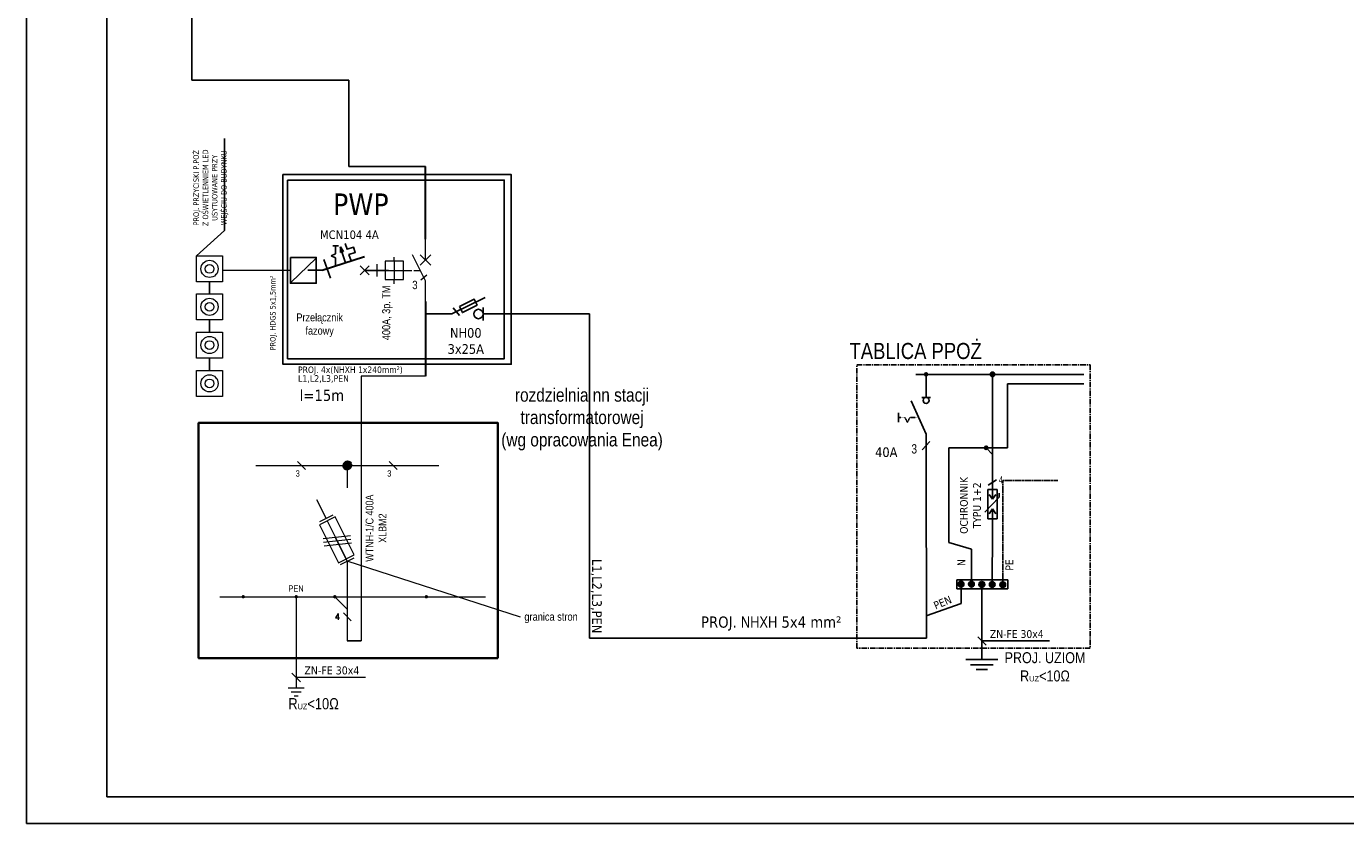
# Model space of a CAD drawing. Header units: millimetres. Extents: x 304 to 148940, y -18 to 215742.
# Tile 26 of 33: x 57120 to 81685, y 185995 to 200845. Entities that reach past the tile are written whole.
import ezdxf
from ezdxf.enums import TextEntityAlignment as Align

# ---------------------------------------------------------------- set-up
doc = ezdxf.new("R2010")
doc.units = ezdxf.units.MM
for name, pattern in [('ACAD_ISO02W100', [15, 12, -3]), ('CENTER', [2, 1.25, -0.25, 0.25, -0.25]), ('HIDDEN', [0.375, 0.25, -0.125])]:
    doc.linetypes.add(name, pattern=pattern)
for name, color, linetype in [('# elektryka', 102, 'Continuous'), ('2DE_TXTART', 41, 'Continuous'), ('2DE_TXTCAR', 41, 'Continuous'), ('2DE_TXTFUN', 41, 'Continuous'), ('2DE_TXTLNK', 171, 'Continuous'), ('2DE_TXTNUM', 11, 'Continuous'), ('2DE_TXTORD', 41, 'Continuous'), ('2DE_TXTOTH', 41, 'Continuous'), ('2DE_TXTPFN', 151, 'Continuous'), ('2DE_TXTPIN', 131, 'Continuous'), ('ELE1', 1, 'Continuous'), ('LINIE-ELEKTR.', 1, 'Continuous'), ('WLZ INST. ELEKTR.', 1, 'Continuous')]:
    doc.layers.add(name, color=color, linetype=linetype)
for name, color, linetype, lineweight in [('2DE_OBJ_Hager', 7, 'Continuous', 18), ('CP_LINENORM', 251, 'Continuous', 25), ('e-elektryka', 7, 'Continuous', 15), ('schemat', 7, 'Continuous', 25)]:
    doc.layers.add(name, color=color, linetype=linetype, lineweight=lineweight)
doc.styles.add('ARIAL', font='ARIALN.TTF')
doc.styles.add('CP_ATTR', font='ARIALN.TTF')
doc.styles.add('CP_ELATT', font='ARIALN.TTF')
doc.styles.add('CP_ELATT_IT', font='ARIALN.TTF', dxfattribs={"oblique": 15})
doc.styles.add('HAGER', font='ARIALN.TTF', dxfattribs={"width": 0.8, "height": 2})
doc.styles.get("Standard").update_dxf_attribs({"font": 'ARIALN.TTF'})
doc.styles.add('Style-Tahoma', font='ARIALN.TTF')
doc.styles.add('tahoma', font='ARIALN.TTF')

# ---------------------------------------------------------------- blocks, each defined once
blk = doc.blocks.new('WYŁĄCZNIK INSTALACYJNY 1F')
blk.add_hatch(color=256).paths.add_polyline_path([(-26.5, -62.8), (-33.1, -67.3), (-25.1, -67.3), (-25.8, -65)])
for points in [[(0, -33.3), (0, 0)], [(6.2, -39.6), (-6.2, -27.1)], [(6.2, -27.1), (-6.2, -39.6)], [(-37.8, -60.6), (-29.5, -57.8), (-32.5, -48.9), (-25.2, -46.5), (-22.2, -55.4), (-13.2, -52.4)], [(-34.4, -69.8), (-34.4, -77.9)], [(-10.7, -60.3), (-33.2, -67.4)], [(-26.5, -62.8), (-33.1, -67.3)], [(-25.1, -67.3), (-33.1, -67.3)], [(-25.8, -65), (-26.5, -62.8)], [(-25.1, -67.3), (-25.8, -65)], [(-34.4, -73.9), (-23.4, -73.9)], [(-23.4, -73.9), (-20.5, -80.3)], [(-17.7, -73.9), (-20.5, -80.3)], [(-17.7, -73.9), (-6.3, -73.9)], [(-15.4, -90.2), (10.7, -81)], [(-15.3, -90.2), (10.7, -81)], [(-0.1, -92.6), (-0.1, -112.7)]]:
    blk.add_lwpolyline(points)
at = {"lineweight": 30}
blk.add_lwpolyline([(-0.1, -92.6), (-19.5, -33.7)], dxfattribs=at)
blk = doc.blocks.new('cpelv_eJ7_cp_05_00c83_p1')
for p, q in [((0, 2.5), (0, 7.5)), ((-7.5, 2.2), (-7.5, 3.2)), ((0, -2.5), (-3.12, 3.75)), ((-1.25, 1.25), (1.25, 3.75)), ((-1.25, 3.75), (1.25, 1.25)), ((-11.7, 1.5), (-11.7, -1.5)), ((-11.7, 0), (-9.7, 0)), ((-9.7, 0), (-5.3, 0)), ((-7.5, 2.2), (-7.5, -2.2)), ((-5.3, 0), (-3.3, 0)), ((-2.8, 0), (-1.25, 0)), ((-7.5, -3.2), (-7.5, -2.2)), ((-1.16, -2.26), (0.32, -1.06)), ((0, -7.5), (0, -2.5))]:
    blk.add_line(p, q)
blk.add_lwpolyline([(-9.7, -2.2), (-5.3, -2.2), (-5.3, 2.2), (-9.7, 2.2)], close=True)
at = {"style": 'CP_ATTR'}
blk.add_text('3', height=2, dxfattribs=at).set_placement((-3.19, -4.5))
at = {"linetype": 'ByBlock', "style": 'CP_ELATT', "flags": 9}
for tag in ['VOLTAGE', 'TEXT_01', 'NAME', 'GROUP', 'NUMBER', 'PRODUCT-TYPE', 'POWER', 'EL-STATUS', 'CURRENT', 'IP', 'PRODUCER']:
    blk.add_attdef(tag, (1, -1.56), '', height=0.1, dxfattribs=at)
at = {"layer": '2DE_TXTART', "linetype": 'ByBlock', "style": 'CP_ELATT', "width": 0.6, "flags": 8}
for tag, p in [('ARTICLE', (4, 3.55)), ('ARTICLE-1', (4, 0.55)), ('ARTICLE-2', (4, -2.45))]:
    blk.add_attdef(tag, p, '', height=1.8, dxfattribs=at)
at = {"layer": '2DE_TXTCAR', "linetype": 'ByBlock', "style": 'CP_ELATT', "width": 0.6, "flags": 8}
blk.add_attdef('CHARACTER', text='', height=1.8, dxfattribs=at).set_placement((-4, -5.45), align=Align.RIGHT)
at = {"layer": '2DE_TXTFUN', "linetype": 'ByBlock', "style": 'CP_ELATT', "width": 0.6, "flags": 8}
blk.add_attdef('FUNCTION', (4, -5.45), '', height=1.8, dxfattribs=at)
at = {"layer": '2DE_TXTLNK', "linetype": 'ByBlock', "style": 'CP_ELATT_IT', "oblique": 15, "width": 0.6, "flags": 8}
blk.add_attdef('LINK', text='', height=1.8, dxfattribs=at).set_placement((-4, -8.45), align=Align.RIGHT)
at = {"layer": '2DE_TXTNUM', "linetype": 'ByBlock', "style": 'CP_ELATT', "width": 0.6, "flags": 8}
blk.add_attdef('TAG', text='', height=2.5, dxfattribs=at).set_placement((-4, 5.14), align=Align.RIGHT)
at = {"layer": '2DE_TXTORD', "linetype": 'ByBlock', "style": 'CP_ELATT', "width": 0.6, "flags": 8}
blk.add_attdef('ORDER-NO', (4, 6.55), '', height=1.8, dxfattribs=at)
at = {"layer": '2DE_TXTOTH', "linetype": 'ByBlock', "style": 'CP_ELATT', "width": 0.6, "flags": 8}
blk.add_attdef('OTHER', (4, -8.45), '', height=1.8, dxfattribs=at)
at = {"layer": '2DE_TXTPFN', "linetype": 'ByBlock', "style": 'CP_ELATT', "width": 0.6, "flags": 8}
blk.add_attdef('CF1', (0.5, 8), '', height=1.8, dxfattribs=at)
blk.add_attdef('CF2', text='', height=1.8, dxfattribs=at).set_placement((0.5, -8), align=Align.TOP_LEFT)
at = {"layer": '2DE_TXTPIN', "linetype": 'ByBlock', "style": 'CP_ELATT', "width": 0.6, "flags": 8}
blk.add_attdef('CP1', (-0.8, 5.5), '', height=1.8, rotation=90, dxfattribs=at)
blk.add_attdef('CP2', text='', height=1.8, rotation=90, dxfattribs=at).set_placement((-0.8, -5.5), align=Align.RIGHT)

msp = doc.modelspace()

# ---------------------------------------------------------------- hatches: boundary and pattern name
h = msp.add_hatch(color=256)
edge = h.paths.add_edge_path()
edge.add_arc((73873, 194364), 42.1, 0, 360)
h = msp.add_hatch(color=256)
edge = h.paths.add_edge_path()
edge.add_arc((75111, 194364), 42.1, 0, 360)
for color, points in [(5, [(75021, 192997, 1), (74961, 192997, 1)]), (5, [(75021, 192997, 1), (74961, 192997, 1)]), (256, [(74578, 190457, 1), (74470, 190457, 1)]), (256, [(74772, 190454, 1), (74665, 190454, 1)]), (256, [(74966, 190452, 1), (74859, 190452, 1)]), (256, [(75160, 190449, 1), (75053, 190449, 1)]), (256, [(75354, 190446, 1), (75247, 190446, 1)])]:
    msp.add_hatch(color=color).paths.add_polyline_path(points)
at = {"layer": 'LINIE-ELEKTR.', "lineweight": 20}
h = msp.add_hatch(color=3, dxfattribs=at)
edge = h.paths.add_edge_path()
edge.add_arc((61158, 190221), 32.9, -180, 180, ccw=False)
h = msp.add_hatch(color=3, dxfattribs=at)
edge = h.paths.add_edge_path()
edge.add_arc((62145, 190221), 32.9, -180, 180, ccw=False)
h = msp.add_hatch(color=3, dxfattribs=at)
edge = h.paths.add_edge_path()
edge.add_arc((62863, 190221), 32.9, -180, 180, ccw=False)
h = msp.add_hatch(color=3, dxfattribs=at)
edge = h.paths.add_edge_path()
edge.add_arc((64568, 190221), 32.9, -180, 180, ccw=False)
at = {"layer": 'WLZ INST. ELEKTR.'}
h = msp.add_hatch(dxfattribs=at)
h.set_pattern_fill('DY-KRES', color=256, scale=33.275, angle=270, style=0)
h.set_pattern_definition([(315, (197889.319, -98631.4754), (2.94112227, 2.94112227), [])])
h.paths.add_polyline_path([(63096, 192583, 1), (63096, 192750, 1)])

# ---------------------------------------------------------------- linework, layer by layer
at = {"layer": '# elektryka', "color": 1}
for p, q in [((60200, 199842, 79306), (60200, 205317, 79306)), ((63122, 199842, 79306), (60200, 199842, 79306)), ((63122, 198234, 79306), (63122, 199842, 79306))]:
    msp.add_line(p, q, dxfattribs=at)
at = {"layer": '# elektryka', "color": 8, "linetype": 'CENTER', "ltscale": 80, "elevation": 110878}
msp.add_lwpolyline([(72585, 194542), (76931, 194542), (76930, 189262), (72584, 189262)], close=True, dxfattribs=at)
for p, q in [((60808, 198755, 71618), (60808, 197046, 71618)), ((60808, 197046, 71618), (60290, 196569, 79771)), ((62042, 196076, 81141), (62518, 196530, 81141)), ((60531, 196087, 79771), (60531, 195863, 79771)), ((65045, 195488, 80527), (65662, 195796, 80527)), ((65069, 195602, 80527), (65187, 195457, 80527)), ((65626, 195611, 80527), (65626, 195365, 80527)), ((60531, 195381, 79771), (60531, 195150, 79771)), ((64552, 195488, 80527), (64922, 195488, 80527)), ((64922, 195488, 80527), (65045, 195488, 80527)), ((65626, 195488, 80527), (66031, 195488, 80527)), ((60531, 194668, 79771), (60531, 194436, 79771)), ((73873, 193935, 111902), (73873, 194364, 111902)), ((73597, 193871, 111902), (73873, 193249, 111902)), ((73955, 193935, 111902), (73792, 193935, 111902)), ((73362, 193646, 111902), (73362, 193474, 111902)), ((73801, 192959, 111902), (73946, 193111, 111902)), ((73873, 193249, 111902), (73873, 192821, 111902)), ((75032, 192297, 111946), (75187, 192402, 111946)), ((75111, 192218, 111946), (75111, 192520, 111946)), ((75025, 191675, 111946), (75025, 192218, 111946)), ((75025, 192218, 111946), (75197, 192218, 111946)), ((75050, 192128, 111946), (75111, 192037, 111946)), ((75111, 192218, 111946), (75111, 192037, 111946)), ((75111, 192037, 111946), (75172, 192128, 111946)), ((75197, 192218, 111946), (75197, 191675, 111946)), ((75237, 192073, 111946), (75237, 192151, 111946)), ((74969, 191797, 111946), (75237, 192073, 111946)), ((75111, 191856, 111946), (75050, 191766, 111946)), ((75111, 191675, 111946), (75111, 191856, 111946)), ((75172, 191766, 111946), (75111, 191856, 111946)), ((75197, 191675, 111946), (75025, 191675, 111946)), ((75111, 191675, 111946), (75111, 191374, 111946)), ((75395, 190536, 111941), (74444, 190536, 111941)), ((74444, 190536, 111941), (74444, 190367, 111941)), ((75395, 190367, 111941), (75395, 190536, 111941)), ((75395, 190367, 111941), (75395, 190536, 111941)), ((74444, 190367, 111941), (75395, 190367, 111941)), ((74444, 190367, 111941), (75395, 190367, 111941))]:
    msp.add_line(p, q)
at = {"color": 1}
for p, q in [((63122, 198234, 79306), (64552, 198234, 80539)), ((67606, 195488, 68579), (66031, 195488, 80527)), ((67606, 189450, 68579), (67606, 195488, 68579)), ((73884, 189449, 115673), (73873, 192821, 111902)), ((67606, 189450, 68579), (73884, 189449, 115673)), ((69440, 189450, 68579), (67606, 189450, 68579)), ((67606, 189450, 68579), (73884, 189449, 115796))]:
    msp.add_line(p, q, dxfattribs=at)
at = {"color": 1, "lineweight": 30}
for p, q in [((64552, 196880, 80527), (64552, 198234, 80539)), ((64552, 195488, 80527), (64552, 194328, 80539))]:
    msp.add_line(p, q, dxfattribs=at)
at = {"lineweight": 9}
for p, q in [((62037, 196301, 80286), (60772, 196301, 79771)), ((62630, 196301, 80527), (62519, 196301, 80482))]:
    msp.add_line(p, q, dxfattribs=at)
at = {"lineweight": 30}
msp.add_line((64552, 195719, 80527), (64552, 195488, 80527), dxfattribs=at)
at = {"color": 1, "lineweight": 15}
msp.add_line((64552, 194328, 80539), (63356, 194328, 81188), dxfattribs=at)
at = {"color": 5}
for p, q in [((75391, 194184, 111945), (76812, 194184, 111945)), ((75391, 192997, 111945), (75391, 194184, 111945)), ((74296, 191229, 111926), (74296, 192997, 111926)), ((74718, 191109, 111941), (74296, 191229, 111926)), ((74718, 190454, 111941), (74718, 191109, 111941))]:
    msp.add_line(p, q, dxfattribs=at)
at = {"linetype": 'HIDDEN', "ltscale": 0.05}
for p, q in [((73478, 193560, 111902), (73362, 193560, 111902)), ((73525, 193474, 111902), (73478, 193560, 111902)), ((73525, 193474, 111902), (73572, 193560, 111902))]:
    msp.add_line(p, q, dxfattribs=at)
at = {"linetype": 'HIDDEN', "ltscale": 0.1}
msp.add_line((73572, 193560, 111902), (73735, 193560, 111902), dxfattribs=at)
at = {"lineweight": 20}
for p, q in [((62318, 192592, 81188), (62170, 192741, 81188)), ((64023, 192592, 81188), (63875, 192741, 81188)), ((62525, 192031, 81188), (62702, 191677, 81188)), ((62868, 191708, 81188), (62576, 191563, 81188)), ((62827, 191739, 81188), (62577, 191615, 81188)), ((62722, 191635, 81188), (63076, 190926, 81188)), ((63156, 191358, 81188), (62647, 191301, 81188)), ((63164, 191289, 81188), (62655, 191231, 81188)), ((63172, 191219, 81188), (62663, 191162, 81188)), ((63096, 190885, 81188), (62883, 191312, 81188)), ((62930, 190854, 81188), (63221, 190999, 81188)), ((62971, 190822, 81188), (63221, 190947, 81188)), ((63096, 190885, 81188), (63096, 190885, 81188)), ((63170, 189774, 81188), (63022, 189922, 81188))]:
    msp.add_line(p, q, dxfattribs=at)
at = {"color": 3, "linetype": 'ACAD_ISO02W100', "ltscale": 3}
for p, q in [((75300, 190446, 111941), (75300, 192387, 111945)), ((75300, 192387, 111944), (76334, 192387, 111944))]:
    msp.add_line(p, q, dxfattribs=at)
at = {"color": 90}
for p, q in [((74524, 190457, 111941), (74524, 190098, 111941)), ((74524, 190098, 111941), (73873, 189865, 111942))]:
    msp.add_line(p, q, dxfattribs=at)
for points, elevation in [([(62037, 196542), (62519, 196542), (62519, 196061), (62037, 196061)], 80384), ([(65183, 195626), (65459, 195763), (65514, 195653), (65238, 195515)], 80527)]:
    msp.add_lwpolyline(points, close=True, dxfattribs=dict(elevation=elevation))
at = {"color": 1, "lineweight": 15, "elevation": 81188}
msp.add_lwpolyline([(63356, 194328), (63356, 194174)], dxfattribs=at)
at = {"color": 1, "elevation": 111946}
for points in [[(75111, 194235), (75111, 194364)], [(75111, 192520), (75111, 194235)]]:
    msp.add_lwpolyline(points, dxfattribs=at)
at = {"lineweight": 35, "elevation": 81188}
msp.add_lwpolyline([(65900, 189080), (60325, 189080), (60325, 193459), (65900, 193459), (65900, 193459)], close=True, dxfattribs=at)
at = {"color": 5}
for points, elevation in [([(75391, 192997), (74296, 192997)], 111945), ([(75111, 192997), (74991, 192997), (75111, 192870)], 111946)]:
    msp.add_lwpolyline(points, dxfattribs=dict(at, elevation=elevation))
at = {"lineweight": 20, "elevation": 81188}
msp.add_lwpolyline([(62868, 191708), (62576, 191563), (62930, 190854), (63221, 190999)], close=True, dxfattribs=at)
at = {"color": 1, "ltscale": 0.15, "elevation": 111945}
msp.add_lwpolyline([(75111, 191410), (75106, 190502)], dxfattribs=at)
at = {"color": 3, "elevation": 111941}
for points in [[(74912, 190452), (74912, 189051)], [(74912, 189051), (74614, 189051)], [(74912, 188950), (74703, 188950)], [(75210, 189051), (74912, 189051)], [(75121, 188950), (74912, 188950)], [(74912, 188867), (74808, 188867)], [(75016, 188867), (74912, 188867)]]:
    msp.add_lwpolyline(points, dxfattribs=at)
at = {"elevation": 111941}
for points in [[(74834, 189476), (74990, 189320)], [(76174, 189398), (74912, 189398)]]:
    msp.add_lwpolyline(points, dxfattribs=at)
at = {"color": 250, "lineweight": 13, "elevation": 81188}
for points in [[(62064, 188797), (62224, 188637)], [(63437, 188717), (62144, 188717)]]:
    msp.add_lwpolyline(points, dxfattribs=at)
for centre, radius in [((65538, 195488, 80527), 87.1), ((75111, 194364, 111946), 42.1), ((75111, 194364, 111946), 42.1), ((74524, 190457, 111941), 53.6), ((74718, 190454, 111941), 53.6), ((74912, 190452, 111941), 53.6), ((75106, 190449, 111941), 53.6), ((75300, 190446, 111941), 53.6)]:
    msp.add_circle(centre, radius)
at = {"color": 5}
for centre in [(74991, 192997, 111949), (74991, 192997, 111945)]:
    msp.add_circle(centre, 30.1, dxfattribs=at)
msp.add_ellipse((73873, 193878, 111902), major_axis=(0, -57.8), ratio=0.952381)
at = {"layer": 'CP_LINENORM', "linetype": 'Continuous'}
for p, q in [((57120, 215695, 108468), (57120, 185995, 108468)), ((57120, 185995, 108468), (148940, 185995, 108468))]:
    msp.add_line(p, q, dxfattribs=at)
at = {"layer": 'CP_LINENORM'}
for p, q in [((58620, 215195, 108468), (58620, 186495, 108468)), ((58620, 186495, 108468), (148440, 186495, 108468))]:
    msp.add_line(p, q, dxfattribs=at)
at = {"layer": 'e-elektryka', "elevation": 79771}
for points in [[(60290, 196569), (60772, 196569), (60772, 196087), (60290, 196087)], [(60290, 195863), (60772, 195863), (60772, 195381), (60290, 195381)], [(60290, 195150), (60772, 195150), (60772, 194668), (60290, 194668)], [(60290, 194436), (60772, 194436), (60772, 193954), (60290, 193954)]]:
    msp.add_lwpolyline(points, close=True, dxfattribs=at)
at = {"layer": 'e-elektryka'}
for centre, radius in [((60531, 196328, 79771), 160), ((60531, 196328, 79771), 82.1), ((60531, 195622, 79771), 160), ((60531, 195622, 79771), 82.1), ((60531, 194909, 79771), 160), ((60531, 194909, 79771), 82.1), ((60531, 194195, 79771), 160), ((60531, 194195, 79771), 82.1)]:
    msp.add_circle(centre, radius, dxfattribs=at)
at = {"layer": 'ELE1', "color": 250, "lineweight": 18}
msp.add_line((66323, 189842, 81188), (63096, 190885, 81188), dxfattribs=at)
at = {"layer": 'LINIE-ELEKTR.', "color": 7}
msp.add_line((73685, 194364, 111902), (76808, 194364, 111902), dxfattribs=at)
at = {"layer": 'LINIE-ELEKTR.', "color": 3, "lineweight": 20}
for p, q in [((60720, 190221, 81188), (65668, 190221, 81188)), ((62145, 190221, 81188), (62143, 188516, 81188)), ((63096, 189988, 81188), (62863, 190221, 81188)), ((62293, 188516, 81188), (61994, 188516, 81188)), ((62237, 188442, 81188), (62050, 188442, 81188)), ((62181, 188367, 81188), (62106, 188367, 81188))]:
    msp.add_line(p, q, dxfattribs=at)
at = {"layer": 'schemat'}
for points, elevation in [([(61898, 198084), (66149, 198084), (66149, 194551), (61898, 194551)], 46045), ([(61985, 197981), (66018, 197981), (66018, 194655), (61985, 194655)], 46952)]:
    msp.add_lwpolyline(points, close=True, dxfattribs=dict(at, elevation=elevation))
at = {"layer": 'WLZ INST. ELEKTR.', "lineweight": 20}
for p, q in [((63356, 194174, 81188), (63356, 189397, 81188)), ((61391, 192667, 81188), (64801, 192667, 81188)), ((61391, 192667, 81188), (63096, 192667, 81188)), ((63096, 192667, 81188), (63096, 192247, 81188)), ((63096, 190885, 81188), (63096, 189397, 81188))]:
    msp.add_line(p, q, dxfattribs=at)
at = {"layer": 'WLZ INST. ELEKTR.'}
msp.add_line((63096, 189397, 81188), (63356, 189397, 81188), dxfattribs=at)

# ---------------------------------------------------------------- block references
at = {"lineweight": 15, "xscale": 13.3052472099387, "yscale": 13.3052472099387, "zscale": 13.3052472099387, "rotation": 270}
msp.add_blockref('WYŁĄCZNIK INSTALACYJNY 1F', (63862, 196300, 80527), dxfattribs=at)
at = {"layer": '2DE_OBJ_Hager', "xscale": 77.39479271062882, "yscale": 77.39479271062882, "zscale": 77.39479271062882}
msp.add_blockref('cpelv_eJ7_cp_05_00c83_p1', (64552, 196300, 80527), dxfattribs=at)

# ---------------------------------------------------------------- texts
at = {"width": 0.952381}
msp.add_text('3', height=172, dxfattribs=at).set_placement((73600, 192890, 111902))
at = {"style": 'HAGER', "width": 0.761905}
msp.add_text('4', height=134, dxfattribs=at).set_placement((75227, 192333, 111946))
for s, insert, char_height, width, attachment_point, rotation in [('\\fTahoma|b0|i0|c238|p34;PROJ. PRZYCISKI P.POŻ \\PZ OŚWIETLENNIEM LED\\PUSYTUOWANE PRZY\\PWEJŚCIU DO BUDYNKU ', (60229, 197839), 103.49, 3191.24, 2, 90), ('\\fTahoma|b0|i0|c0|p34;PROJ. HDGS 5x1,5mm²', (61656, 195507, 79771), 103.49, 3191.24, 2, 90), ('\\fTahoma|b0|i0|c0|p34;OCHRONNIK \\PTYPU 1+2\\fTahoma|b0|i0|c238|p34;\\P', (74505, 191923, 110878), 145.6, 1761.88, 2, 90), ('\\fTahoma|b0|i0|c0|p34;L1,L2,L3,PEN', (67834, 190924, 68579), 180, 1141.24, 1, 270), ('{\\fTahoma|b0|i0|c238|p34;N}', (74458, 190793, 111943), 145.6, 2059.79, 1, 90), ('{\\fTahoma|b0|i0|c238|p34;PE}', (75352, 190707, 111942), 145.6, 2059.79, 1, 90), ('{\\fTahoma|b0|i0|c0|p34;PEN}', (73995, 190115, 111934), 145.6, 740.28, 1, 23)]:
    msp.add_mtext(s, dxfattribs=dict(insert=insert, char_height=char_height, width=width, attachment_point=attachment_point, rotation=rotation))
at = {"color": 1, "insert": (63348, 197733, 77430), "char_height": 400, "width": 578.42, "attachment_point": 2}
msp.add_mtext('\\fTahoma|b0|i0|c0|p34;PWP', dxfattribs=at)
for s, insert, char_height, width, attachment_point in [('\\fTahoma|b0|i0|c238|p34;MCN104 \\fTahoma|b0|i0|c0|p34;4A', (63135, 196963, 80525), 158.4, 1185.86, 5), ('\\fTahoma|b0|i0|c238|p34;NH00\\P3x25A ', (65302, 194984, 77971), 180, 931.96, 5), ('\\fTahoma|b0|i0|c0|p34;PROJ.\\fTahoma|b0|i0|c238|p34; 4x(NHXH 1x240\\fTahoma|b0|i0|c0|p34;mm\\fTahoma|b0|i0|c238|p34;²)', (62179, 194510, 75514), 120, 4030.13, 1), ('{\\fTahoma|b0|i0|c0|p34;L1,L2,L3,PEN}', (62179, 194348, 75514), 123.2, 626.38, 1), ('\\fTahoma|b0|i0|c0|p34;l=15m', (62209, 194077, 80274), 208.7, 4876.46, 1), ('\\fTahoma|b0|i0|c0|p34;\\P40A', (73132, 193304, 18904), 180, 1761.88, 2), ('{\\fTahoma|b0|i0|c0|p34;PROJ. }NHXH\\fTahoma|b0|i0|c0|p34; \\fTahoma|b0|i0|c238|p34;5x4 \\fTahoma|b0|i0|c0|p34;mm\\fTahoma|b0|i0|c238|p34;²\\P', (70989, 189854, 69461), 208.701, 4876.46, 2), ('\\fTahoma|b0|i0|c0|p34;ZN-FE 30x4', (75062, 189600, 111948), 145.6, 2059.79, 1), ('\\fTahoma|b0|i0|c0|p34;ZN-FE 30x4', (62297, 188924, 81188), 149.07, 2108.88, 1)]:
    msp.add_mtext(s, dxfattribs=dict(insert=insert, char_height=char_height, width=width, attachment_point=attachment_point))
at = {"insert": (63500, 195510, 72991), "char_height": 147.84, "width": 1266.67, "attachment_point": 2, "rotation": 90, "style": 'tahoma'}
msp.add_mtext('\\P400A, 3p. TM', dxfattribs=at)
at = {"attachment_point": 2}
for s, insert, char_height, width, style in [('Przełącznik fazowy', (62581, 195498, 80233), 147.84, 1266.67, 'tahoma'), ('rozdzielnia nn stacji \\Ptransformatorowej\\P(wg opracowania Enea)', (67467, 194105, 82015), 250, 5198.47, 'Style-Tahoma'), ('PROJ. UZIOM \\PR{\\H0.5x;UZ}<10Ω', (76088, 189188, 18904), 203.84, 2153.86, 'Style-Tahoma'), ('R{\\H0.5x;UZ}<10Ω', (62468, 188333, 81188), 208.7, 1353.65, 'Style-Tahoma')]:
    msp.add_mtext(s, dxfattribs=dict(at, insert=insert, char_height=char_height, width=width, style=style))
at = {"color": 3, "insert": (73679, 194949, 108915), "char_height": 300, "width": 5467, "attachment_point": 2, "style": 'Style-Tahoma'}
msp.add_mtext('TABLICA PPOŻ', dxfattribs=at)
at = {"lineweight": 20, "width": 1304.38, "attachment_point": 5}
for s, insert, char_height in [('3', (62172, 192517, 81188), 116), ('3', (63877, 192517, 81188), 116), ('{\\Fsimplex.shx|c238;4}', (62912, 189848, 81188), 116.46)]:
    msp.add_mtext(s, dxfattribs=dict(at, insert=insert, char_height=char_height))
at = {"lineweight": 20, "insert": (63631, 191499, 81188), "char_height": 145.58, "width": 1604.21, "attachment_point": 5, "rotation": 90}
msp.add_mtext('WTNH-1/C 400A\\PXLBM2', dxfattribs=at)
at = {"layer": 'ELE1', "color": 7, "lineweight": 30, "insert": (66890, 189827, 81188), "char_height": 150, "width": 1993.84, "attachment_point": 5, "style": 'ARIAL'}
msp.add_mtext('granica stron', dxfattribs=at)
at = {"layer": 'LINIE-ELEKTR.', "color": 3, "lineweight": 20, "insert": (62141, 190375, 81188), "char_height": 116.5, "width": 1304.38, "attachment_point": 5}
msp.add_mtext('PEN', dxfattribs=at)

doc.saveas('drawing.dxf')
